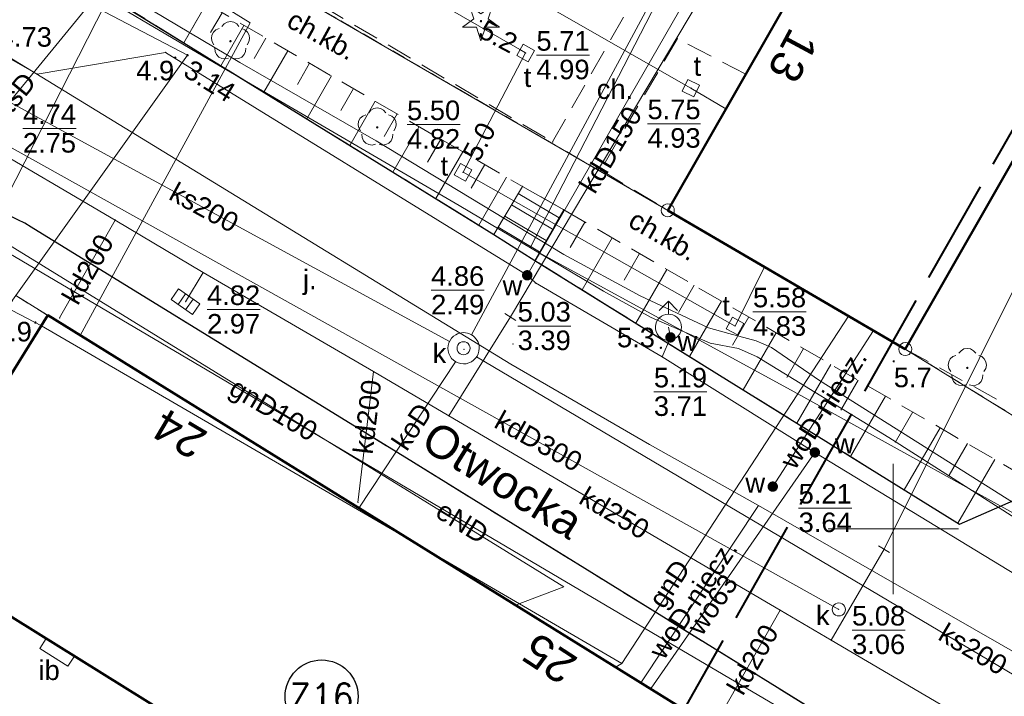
# Model space of a CAD drawing. Extents: x 5477758 to 5478338, y 5918296 to 5918502.
# Tile 53 of 138: x 5477916 to 5477954, y 5918394 to 5918420. Entities that reach past the tile are written whole.
import ezdxf
from ezdxf.enums import TextEntityAlignment as Align

# ---------------------------------------------------------------- set-up
doc = ezdxf.new("R2010")
doc.units = 0
doc.header["$PDSIZE"] = 0.75
for name, pattern in [('PRZER1-1', [2, 1, -1]), ('PRZER2-1', [3, 2, -1]), ('PRZER3-1', [4, 3, -1]), ('PRZER4-1', [5, 4, -1])]:
    doc.linetypes.add(name, pattern=pattern)
doc.layers.get('0').update_dxf_attribs({"linetype": 'CONTINUOUS', "lineweight": 13})
for name, color, linetype, lineweight in [('0_WSPÓŁRZĘDNE_ODNOŚNIKI', 6, 'CONTINUOUS', 15), ('GELULI_O', 7, 'PRZER3-1', 18), ('GEPADR_O', 236, 'CONTINUOUS', 18), ('GEPPGD', 7, 'CONTINUOUS', 18), ('GESBZO', 7, 'CONTINUOUS', 50), ('GESDZI', 7, 'CONTINUOUS', 18), ('GESUZY', 96, 'PRZER1-1', 18), ('GSLKRW', 7, 'CONTINUOUS', 25), ('GSPPRB', 7, 'CONTINUOUS', 20), ('GSPRDI', 96, 'CONTINUOUS', 18), ('GSPRDL', 96, 'CONTINUOUS', 18), ('GSPWPN', 7, 'CONTINUOUS', 13), ('GSPWPN_O', 7, 'CONTINUOUS', 13), ('GSSIIN', 7, 'CONTINUOUS', 18), ('GSSIIN_O', 7, 'CONTINUOUS', 18), ('GSSKOA', 7, 'PRZER3-1', 18), ('GSSKOA_O', 7, 'PRZER3-1', 18), ('GSSKOD', 7, 'PRZER2-1', 18), ('GSSKOD_O', 7, 'PRZER2-1', 18), ('GSSSCK', 7, 'CONTINUOUS', 18), ('GSSZSN', 7, 'PRZER2-1', 18), ('GTGTXT', 7, 'CONTINUOUS', 18), ('GULCPR', 212, 'CONTINUOUS', 18), ('GULEPR', 1, 'CONTINUOUS', 18), ('GULEPR_O', 1, 'CONTINUOUS', 18), ('GULGPR', 2, 'CONTINUOUS', 18), ('GULGPR_O', 2, 'CONTINUOUS', 18), ('GULKPR', 36, 'CONTINUOUS', 18), ('GULKPR_O', 36, 'CONTINUOUS', 18), ('GULTPR', 30, 'CONTINUOUS', 18), ('GULTPR_O', 30, 'CONTINUOUS', 18), ('GULWPR', 5, 'CONTINUOUS', 18), ('GULWPR_O', 5, 'CONTINUOUS', 18), ('GUPIKP', 7, 'CONTINUOUS', 18), ('GUPIWZ', 7, 'CONTINUOUS', 18), ('GUPIWZ_O', 7, 'CONTINUOUS', 18), ('GUPKKS', 36, 'CONTINUOUS', 18), ('GUPKSD', 36, 'CONTINUOUS', 18), ('GUPPRZ', 7, 'CONTINUOUS', 18), ('GUPPRZ_O', 7, 'CONTINUOUS', 18), ('GUPWDT', 5, 'CONTINUOUS', 18), ('GUPWZA', 5, 'CONTINUOUS', 18), ('GUPWZA_O', 5, 'CONTINUOUS', 18), ('GUPZCP', 7, 'CONTINUOUS', 18), ('GUSIKP', 7, 'CONTINUOUS', 18), ('zakres', 150, 'PRZER4-1', 50)]:
    doc.layers.add(name, color=color, linetype=linetype, lineweight=lineweight)
doc.styles.add('GEO-INFO', font='arial.ttf')
doc.styles.add('pktkecm$0$Punkty', font='simplex.shx', dxfattribs={"width": 0.8, "oblique": 10, "height": 1})
doc.styles.add('pktkecm$0$STANDARD', font='romans')
doc.dimstyles.new('pktkecm$0$ODNOŚNIKI', dxfattribs={"dimtxt": 17.5, "dimasz": 6, "dimexe": 7, "dimexo": 7, "dimgap": 7, "dimtad": 1, "dimtoh": 1, "dimdec": 0, "dimzin": 0, "dimdsep": 46, "dimtxsty": 'pktkecm$0$STANDARD', "dimblk": 'pktkecm$0$_Dot', "dimcen": 8, "dimdle": 7, "dimclrt": 2, "dimadec": 0, "dimazin": 0, "dimtfac": 1, "dimtdec": 0, "dimtofl": 0, "dimtmove": 0, "dimatfit": 3, "dimldrblk": 'pktkecm$0$_DotBlank', "dimfxl": 0, "dimtolj": 1, "dimtzin": 0, "dimarcsym": 0})

# ---------------------------------------------------------------- blocks, each defined once
blk = doc.blocks.new('POINT')
at = {"color": 0}
blk.add_point((0, 0), dxfattribs=at)
blk = doc.blocks.new('EPPGS')
at = {"color": 0}
blk.add_lwpolyline([(0, 0.5), (0.154508, 0.475528), (0.293893, 0.404508), (0.404508, 0.293893), (0.475528, 0.154508), (0.5, 0), (0.475528, -0.154508), (0.404508, -0.293893), (0.293893, -0.404508), (0.154508, -0.475528), (0, -0.5), (-0.154508, -0.475528), (-0.293893, -0.404508), (-0.404508, -0.293893), (-0.475528, -0.154508), (-0.5, 0), (-0.475528, 0.154508), (-0.404508, 0.293893), (-0.293893, 0.404508), (-0.154508, 0.475528)], close=True, dxfattribs=at)
blk = doc.blocks.new('EPPGN')
blk.add_hatch(color=0).paths.add_polyline_path([(0, -0.09), (0.027812, -0.085595), (0.052901, -0.072812), (0.072812, -0.052901), (0.085595, -0.027812), (0.09, 0), (0.085595, 0.027812), (0.072812, 0.052901), (0.052901, 0.072812), (0.027812, 0.085595), (0, 0.09), (-0.027812, 0.085595), (-0.052901, 0.072812), (-0.072812, 0.052901), (-0.085595, 0.027812), (-0.09, 0), (-0.085595, -0.027812), (-0.072812, -0.052901), (-0.052901, -0.072812), (-0.027812, -0.085595)])
blk = doc.blocks.new('SPDIP')
blk.add_hatch(color=0).paths.add_polyline_path([(0, -0.09), (0.027812, -0.085595), (0.052901, -0.072812), (0.072812, -0.052901), (0.085595, -0.027812), (0.09, 0), (0.085595, 0.027812), (0.072812, 0.052901), (0.052901, 0.072812), (0.027812, 0.085595), (0, 0.09), (-0.027812, 0.085595), (-0.052901, 0.072812), (-0.072812, 0.052901), (-0.085595, 0.027812), (-0.09, 0), (-0.085595, -0.027812), (-0.072812, -0.052901), (-0.052901, -0.072812), (-0.027812, -0.085595)])
at = {"color": 0}
blk.add_lwpolyline([(0.544942, 0.177062), (1.426676, -0.463555), (0.336792, -0.463555), (0, -1.500096), (-0.336792, -0.463555), (-1.426676, -0.463555), (-0.544942, 0.177062), (-0.881734, 1.213603), (0, 0.572986), (0.881734, 1.213603)], close=True, dxfattribs=at)
blk = doc.blocks.new('KOLO')
blk.add_hatch(color=0).paths.add_polyline_path([(-0.5, 0), (-0.482963, -0.12941), (-0.433013, -0.25), (-0.353553, -0.353553), (-0.25, -0.433013), (-0.12941, -0.482963), (0, -0.5), (0.12941, -0.482963), (0.25, -0.433013), (0.353553, -0.353553), (0.433013, -0.25), (0.482963, -0.12941), (0.5, 0), (0.482963, 0.12941), (0.433013, 0.25), (0.353553, 0.353553), (0.25, 0.433013), (0.12941, 0.482963), (0, 0.5), (-0.12941, 0.482963), (-0.25, 0.433013), (-0.353553, 0.353553), (-0.433013, 0.25), (-0.482963, 0.12941)])
blk = doc.blocks.new('OKRAG_PELNY')
at = {"color": 0}
blk.add_lwpolyline([(0, 0.5), (0.12941, 0.482963), (0.25, 0.433013), (0.353553, 0.353553), (0.433013, 0.25), (0.482963, 0.12941), (0.5, 0), (0.482963, -0.12941), (0.433013, -0.25), (0.353553, -0.353553), (0.25, -0.433013), (0.12941, -0.482963), (0, -0.5), (-0.12941, -0.482963), (-0.25, -0.433013), (-0.353553, -0.353553), (-0.433013, -0.25), (-0.482963, -0.12941), (-0.5, 0), (-0.482963, 0.12941), (-0.433013, 0.25), (-0.353553, 0.353553), (-0.25, 0.433013), (-0.12941, 0.482963)], close=True, dxfattribs=at)
blk = doc.blocks.new('KWADRAT_NIEPRZEZR')
at = {"color": 0}
blk.add_lwpolyline([(-0.5, -0.5), (0.5, -0.5), (0.5, 0.5), (-0.5, 0.5)], close=True, dxfattribs=at)
blk = doc.blocks.new('SPDLP')
blk.add_hatch(color=0).paths.add_polyline_path([(0, -0.09), (0.027812, -0.085595), (0.052901, -0.072812), (0.072812, -0.052901), (0.085595, -0.027812), (0.09, 0), (0.085595, 0.027812), (0.072812, 0.052901), (0.052901, 0.072812), (0.027812, 0.085595), (0, 0.09), (-0.027812, 0.085595), (-0.052901, 0.072812), (-0.072812, 0.052901), (-0.085595, 0.027812), (-0.09, 0), (-0.085595, -0.027812), (-0.072812, -0.052901), (-0.052901, -0.072812), (-0.027812, -0.085595)])
at = {"color": 0}
for points in [[(-1.271938, -0.268652), (-1.40916, -0.048001), (-1.462858, 0.20623), (-1.426585, 0.463525), (-1.304695, 0.693003), (-1.11182, 0.867117), (-0.871109, 0.964971)], [(-0.648554, 1.126667), (-0.481106, 1.325358), (-0.255912, 1.454989), (0, 1.5), (0.255912, 1.454989), (0.481106, 1.325358), (0.648554, 1.126667)], [(0.871109, 0.964971), (1.11182, 0.867117), (1.304695, 0.693003), (1.426585, 0.463525), (1.462858, 0.20623), (1.40916, -0.048001), (1.271938, -0.268652)], [(-0.137547, -1.292703), (-0.389802, -1.355024), (-0.648184, -1.327532), (-0.881678, -1.213525), (-1.062258, -1.026689), (-1.168249, -0.78945), (-1.186929, -0.530282)], [(1.186929, -0.530282), (1.168249, -0.78945), (1.062258, -1.026689), (0.881678, -1.213525), (0.648184, -1.327532), (0.389802, -1.355024), (0.137547, -1.292703)]]:
    blk.add_lwpolyline(points, dxfattribs=at)
blk = doc.blocks.new('SUUS02')
at = {"color": 0}
for points in [[(-0.707107, 1.292893), (0, 2), (0.707107, 1.292893)], [(0, 1), (0, 2)]]:
    blk.add_lwpolyline(points, dxfattribs=at)
blk.add_lwpolyline([(0, 1), (0.173648, 0.984808), (0.34202, 0.939693), (0.5, 0.866025), (0.642788, 0.766044), (0.766044, 0.642788), (0.866025, 0.5), (0.939693, 0.34202), (0.984808, 0.173648), (1, 0), (0.984808, -0.173648), (0.939693, -0.34202), (0.866025, -0.5), (0.75575, -0.654861), (0.618159, -0.786053), (0.458227, -0.888835), (0.281733, -0.959493), (0.095056, -0.995472), (-0.095056, -0.995472), (-0.281733, -0.959493), (-0.458227, -0.888835), (-0.618159, -0.786053), (-0.75575, -0.654861), (-0.866025, -0.5), (-0.945001, -0.327068), (-0.989821, -0.142315), (-0.998867, 0.047582), (-0.971812, 0.235759), (-0.909632, 0.415415), (-0.814576, 0.580057), (-0.690079, 0.723734), (-0.540641, 0.841254), (-0.371662, 0.928368), (-0.189251, 0.981929)], close=True, dxfattribs=at)
blk = doc.blocks.new('PION_C')
at = {"color": 0}
blk.add_lwpolyline([(0, 0.5), (0, -0.5)], dxfattribs=at)
blk = doc.blocks.new('SUUS05')
at = {"color": 0}
blk.add_lwpolyline([(0.5, -0.25), (-0.5, -0.25), (-0.5, 0.25), (0.5, 0.25)], close=True, dxfattribs=at)
for points in [[(-0.175, -0.25), (-0.175, 0.25)], [(0.175, -0.25), (0.175, 0.25)]]:
    blk.add_lwpolyline(points, dxfattribs=at)
blk = doc.blocks.new('pktkecm$0$_Dot')
at = {"color": 0, "linetype": 'ByBlock', "lineweight": -2}
blk.add_line((-0.5, 0), (-1, 0), dxfattribs=at)
at = {"color": 0, "linetype": 'ByBlock', "const_width": 0.5}
blk.add_lwpolyline([(-0.25, 0, 1), (0.25, 0, 1)], format="xyb", close=True, dxfattribs=at)
blk = doc.blocks.new('pktkecm$0$_DotBlank')
at = {"color": 0, "linetype": 'ByBlock', "lineweight": -2}
blk.add_line((-0.5, 0), (-1, 0), dxfattribs=at)
blk.add_circle((0, 0), 0.5, dxfattribs=at)
blk = doc.blocks.new('pktkecm$0$Punkt')
blk.add_point((0, 0))
at = {"style": 'pktkecm$0$STANDARD'}
blk.add_attdef('NR', (0.918, 1.118), '', height=1.75, dxfattribs=at)
at = {"style": 'pktkecm$0$STANDARD', "flags": 1}
for tag, p in [('WSPZ', (0.918, -3.048)), ('DATA', (0.918, -7.215))]:
    blk.add_attdef(tag, p, '', height=2.5, dxfattribs=at)

msp = doc.modelspace()

# ---------------------------------------------------------------- linework, layer by layer
at = {"color": 7, "linetype": 'Continuous', "lineweight": 13, "flags": 128}
for points in [[(5477950, 5918397.5), (5477950, 5918402.5)], [(5477947.5, 5918400), (5477952.5, 5918400)]]:
    msp.add_lwpolyline(points, dxfattribs=at)
at = {"layer": 'GESBZO', "color": 7, "linetype": 'Continuous', "lineweight": 50}
msp.add_lwpolyline([(5477947.596, 5918427.361), (5477964.141, 5918455.941), (5477973.257, 5918450.553), (5477957.124, 5918422.592), (5477958.789, 5918421.465), (5477950.46, 5918406.9), (5477941.35, 5918412.22), (5477949.411, 5918426.304)], close=True, dxfattribs=at)
for points in [[(5477911.982, 5918399.231), (5477917.56, 5918408.197), (5477972.897, 5918373.915)], [(5477967.119, 5918364.903), (5477911.982, 5918399.231)]]:
    msp.add_lwpolyline(points, dxfattribs=at)
at = {"layer": 'GESDZI', "color": 7, "linetype": 'Continuous', "lineweight": 18}
for points in [[(5477937.825, 5918494.464), (5477897.61, 5918435.89), (5477897.31, 5918433.06), (5477897.73, 5918431.34), (5477913.96, 5918422.85), (5477918.68, 5918425.35), (5477941.35, 5918412.22), (5477950.46, 5918406.9), (5477958.503, 5918401.94)], [(5477927.041, 5918302.392), (5477865.49, 5918345.57), (5477899.13, 5918390.84), (5477901.96, 5918388.82), (5477916.33, 5918408.95), (5477922.92, 5918418.17), (5477913.96, 5918422.85), (5477897.73, 5918431.34), (5477895.359, 5918432.58)], [(5477958.503, 5918401.94), (5477950.46, 5918406.9), (5477941.35, 5918412.22), (5477918.68, 5918425.35), (5477913.96, 5918422.85), (5477922.92, 5918418.17), (5477916.33, 5918408.95), (5477972.897, 5918373.915)], [(5477972.897, 5918373.915), (5477916.33, 5918408.95), (5477901.96, 5918388.82), (5477899.13, 5918390.84), (5477865.49, 5918345.57), (5477927.041, 5918302.392)]]:
    msp.add_lwpolyline(points, dxfattribs=at)
at = {"layer": 'GESUZY', "color": 96, "linetype": 'PRZER1-1', "lineweight": 18, "ltscale": 0.5}
for points in [[(5477958.503, 5918401.94), (5477950.46, 5918406.9), (5477941.35, 5918412.22), (5477918.68, 5918425.35), (5477913.96, 5918422.85), (5477897.73, 5918431.34), (5477897.31, 5918433.06), (5477897.61, 5918435.89), (5477937.825, 5918494.464)], [(5477937.825, 5918494.464), (5477897.61, 5918435.89), (5477897.31, 5918433.06), (5477897.73, 5918431.34), (5477913.96, 5918422.85), (5477918.68, 5918425.35), (5477941.35, 5918412.22), (5477950.46, 5918406.9), (5477958.503, 5918401.94)], [(5477927.041, 5918302.392), (5477865.49, 5918345.57), (5477899.13, 5918390.84), (5477901.96, 5918388.82), (5477916.33, 5918408.95), (5477972.897, 5918373.915)], [(5477972.897, 5918373.915), (5477916.33, 5918408.95), (5477901.96, 5918388.82), (5477899.13, 5918390.84), (5477865.49, 5918345.57), (5477927.041, 5918302.392)]]:
    msp.add_lwpolyline(points, dxfattribs=at)
at = {"layer": 'GSLKRW', "color": 7, "linetype": 'Continuous', "lineweight": 25}
for points in [[(5477920.002, 5918420.365), (5477922.774, 5918418.644), (5477934.671, 5918411.296), (5477936.246, 5918410.3), (5477952.54, 5918400.183)], [(5477974.636, 5918376.629), (5477959.233, 5918385.576), (5477951.149, 5918390.455), (5477931.59, 5918402.551), (5477916.923, 5918411.582)], [(5477952.54, 5918400.183), (5477955.756, 5918401.59), (5477958.309, 5918402.569), (5477959.059, 5918402.92)]]:
    msp.add_lwpolyline(points, dxfattribs=at)
msp.add_lwpolyline([(5477916.923, 5918411.582, 0.17002), (5477912.469, 5918412.502, 0.138117), (5477909.644, 5918410.498), (5477899.436, 5918396.65), (5477887.751, 5918381.183), (5477876.648, 5918366.683), (5477867.96, 5918355.16), (5477862.12, 5918347.42), (5477861.665, 5918346.805)], format="xyb", dxfattribs=at)
at = {"layer": 'GSPPRB', "color": 7, "linetype": 'Continuous', "lineweight": 20}
for p in [(5477941.721, 5918418.806), (5477922.774, 5918418.644), (5477917.15, 5918417.448), (5477943.582, 5918416.114), (5477936.925, 5918414.846), (5477938.77, 5918413.769), (5477935.768, 5918413.141), (5477937.354, 5918412.245), (5477920.145, 5918411.846), (5477934.671, 5918411.296), (5477936.246, 5918410.3), (5477945.066, 5918410.05), (5477923.516, 5918409.832), (5477936.272, 5918409.44), (5477917.56, 5918408.197), (5477918.009, 5918408.095), (5477948.29, 5918408.168), (5477918.802, 5918407.422), (5477949.238, 5918407.614), (5477941.139, 5918406.6), (5477930.059, 5918406.036), (5477932.951, 5918404.334), (5477929.457, 5918401.019), (5477929.495, 5918400.802), (5477952.54, 5918400.183), (5477935.499, 5918397.082), (5477945.657, 5918396.892), (5477947.622, 5918395.734), (5477939.344, 5918394.7), (5477940.313, 5918394.1), (5477940.715, 5918393.893)]:
    msp.add_point(p, dxfattribs=at)
at = {"layer": 'GSSIIN', "color": 7, "linetype": 'Continuous', "lineweight": 18}
msp.add_lwpolyline([(5477918.33, 5918394.733), (5477918.579, 5918395.124), (5477917.492, 5918395.801), (5477917.25, 5918395.421)], close=True, dxfattribs=at)
at = {"layer": 'GSSKOA', "color": 7, "linetype": 'PRZER3-1', "lineweight": 18, "ltscale": 0.5}
for points in [[(5477895.308, 5918432.497, 0.01241), (5477895.353, 5918432.004, 0.157577), (5477897.052, 5918428.743), (5477911.178, 5918420.326, 0.107372), (5477915.322, 5918419.772, 0.229991), (5477917.649, 5918421.865), (5477920.002, 5918420.365), (5477922.774, 5918418.644), (5477934.671, 5918411.296), (5477936.246, 5918410.3), (5477952.54, 5918400.183), (5477955.756, 5918401.59), (5477958.309, 5918402.569), (5477959.059, 5918402.92)], [(5477916.923, 5918411.582, 0.17002), (5477912.469, 5918412.502, 0.138117), (5477909.644, 5918410.498), (5477899.436, 5918396.65), (5477887.751, 5918381.183), (5477876.648, 5918366.683), (5477867.96, 5918355.16), (5477862.12, 5918347.42), (5477861.665, 5918346.805)]]:
    msp.add_lwpolyline(points, format="xyb", dxfattribs=at)
msp.add_lwpolyline([(5477974.636, 5918376.629), (5477959.233, 5918385.576), (5477951.149, 5918390.455), (5477931.59, 5918402.551), (5477916.923, 5918411.582)], dxfattribs=at)
at = {"layer": 'GSSKOD', "color": 7, "linetype": 'PRZER2-1', "lineweight": 18, "ltscale": 0.5}
for points in [[(5477963.369, 5918456.364), (5477953.957, 5918440.129), (5477943.324, 5918421.46), (5477943.065, 5918421.081), (5477945.62, 5918419.676), (5477944.34, 5918417.44), (5477941.721, 5918418.806)], [(5477926.742, 5918420.853), (5477936.925, 5918414.846)], [(5477936.925, 5918414.846), (5477939.806, 5918419.904)], [(5477941.721, 5918418.806), (5477938.77, 5918413.769)], [(5477938.77, 5918413.769), (5477941.353, 5918412.218), (5477950.459, 5918406.901), (5477954.279, 5918404.806)], [(5477937.354, 5918412.245), (5477935.768, 5918413.141)], [(5477917.56, 5918408.197), (5477911.982, 5918399.231), (5477905.919, 5918390.686), (5477904.995, 5918389.152), (5477904.268, 5918387.86), (5477908.39, 5918385.079), (5477911.285, 5918383.065), (5477912.686, 5918381.948), (5477913.664, 5918381.047)], [(5477972.895, 5918373.912), (5477917.56, 5918408.197)]]:
    msp.add_lwpolyline(points, dxfattribs=at)
msp.add_lwpolyline([(5477909.644, 5918410.498, -0.138117), (5477912.469, 5918412.502, -0.17002), (5477916.923, 5918411.582), (5477931.59, 5918402.551), (5477951.149, 5918390.455), (5477959.233, 5918385.576), (5477974.636, 5918376.629)], format="xyb", dxfattribs=at)
at = {"layer": 'GSSSCK', "color": 7, "linetype": 'Continuous', "lineweight": 18}
for points in [[(5477922.774, 5918418.644), (5477920.002, 5918420.365), (5477922.319, 5918424.276), (5477923.675, 5918423.54), (5477922.234, 5918420.976), (5477923.641, 5918420.151)], [(5477936.246, 5918410.3), (5477934.671, 5918411.296), (5477935.768, 5918413.141), (5477937.354, 5918412.245)]]:
    msp.add_lwpolyline(points, close=True, dxfattribs=at)
at = {"layer": 'GSSSCK', "color": 7, "linetype": 'Continuous', "lineweight": 18, "flags": 128}
for points in [[(5477935.603, 5918412.863), (5477937.174, 5918411.929)], [(5477935.347, 5918412.434), (5477936.926, 5918411.494)], [(5477935.092, 5918412.004), (5477936.679, 5918411.06)], [(5477934.836, 5918411.574), (5477936.431, 5918410.625)]]:
    msp.add_lwpolyline(points, dxfattribs=at)
at = {"layer": 'GSSZSN', "color": 7, "linetype": 'PRZER2-1', "lineweight": 18, "ltscale": 0.5}
for points in [[(5477935.768, 5918413.141), (5477934.671, 5918411.296), (5477922.774, 5918418.644), (5477923.641, 5918420.151)], [(5477923.641, 5918420.151), (5477935.768, 5918413.141)], [(5477955.756, 5918401.59), (5477952.54, 5918400.183), (5477936.246, 5918410.3), (5477937.354, 5918412.245)], [(5477937.354, 5918412.245), (5477955.756, 5918401.59)]]:
    msp.add_lwpolyline(points, dxfattribs=at)
at = {"layer": 'GSSZSN', "color": 7, "linetype": 'Continuous', "lineweight": 18, "flags": 128}
for points in [[(5477924.245, 5918419.802), (5477923.805, 5918419.04)], [(5477925.085, 5918419.316), (5477924.191, 5918417.769)], [(5477925.925, 5918418.831), (5477925.47, 5918418.045)], [(5477926.764, 5918418.345), (5477925.842, 5918416.749)], [(5477927.604, 5918417.86), (5477927.136, 5918417.049)], [(5477928.444, 5918417.374), (5477927.494, 5918415.729)], [(5477929.284, 5918416.889), (5477928.802, 5918416.054)], [(5477930.124, 5918416.403), (5477929.145, 5918414.709)], [(5477930.964, 5918415.918), (5477930.468, 5918415.058)], [(5477931.804, 5918415.432), (5477930.797, 5918413.689)], [(5477932.644, 5918414.947), (5477932.133, 5918414.063)], [(5477933.484, 5918414.461), (5477932.448, 5918412.669)], [(5477934.324, 5918413.976), (5477933.799, 5918413.067)], [(5477935.164, 5918413.49), (5477934.1, 5918411.649)], [(5477938.167, 5918411.774), (5477937.599, 5918410.793)], [(5477939.216, 5918411.167), (5477938.061, 5918409.173)], [(5477940.264, 5918410.56), (5477939.677, 5918409.547)], [(5477941.312, 5918409.953), (5477940.12, 5918407.894)], [(5477942.361, 5918409.346), (5477941.756, 5918408.3)], [(5477943.409, 5918408.739), (5477942.18, 5918406.615)], [(5477944.458, 5918408.132), (5477943.834, 5918407.054)], [(5477945.506, 5918407.524), (5477944.24, 5918405.337)], [(5477946.555, 5918406.917), (5477945.912, 5918405.807)], [(5477947.603, 5918406.31), (5477946.299, 5918404.058)], [(5477948.652, 5918405.703), (5477947.99, 5918404.561)], [(5477949.7, 5918405.096), (5477948.359, 5918402.779)], [(5477950.749, 5918404.489), (5477950.069, 5918403.314)], [(5477951.797, 5918403.882), (5477950.418, 5918401.501)], [(5477952.846, 5918403.275), (5477952.147, 5918402.068)], [(5477953.894, 5918402.668), (5477952.478, 5918400.222)]]:
    msp.add_lwpolyline(points, dxfattribs=at)
at = {"layer": 'GULCPR', "color": 212, "linetype": 'Continuous', "lineweight": 18}
msp.add_lwpolyline([(5477918.802, 5918407.422), (5477925.327, 5918419.408), (5477916.527, 5918424.87), (5477923.325, 5918438.156)], dxfattribs=at)
at = {"layer": 'GULEPR', "color": 1, "linetype": 'Continuous', "lineweight": 18}
for points in [[(5477956.997, 5918399.286), (5477946.078, 5918405.328), (5477936.07, 5918410.789), (5477942.415, 5918423.098), (5477922.29, 5918434.078), (5477912.965, 5918439.958), (5477903.098, 5918445.156)], [(5477957.09, 5918399.45), (5477955.548, 5918400.414), (5477947.165, 5918405.69), (5477945.326, 5918406.96), (5477944.742, 5918407.21), (5477944.409, 5918407.308), (5477943.687, 5918407.502), (5477942.91, 5918407.71), (5477940.285, 5918408.946), (5477937.356, 5918410.529), (5477930.158, 5918414.889), (5477924.924, 5918417.889), (5477918.703, 5918421.594), (5477904.953, 5918430.272), (5477898.015, 5918434.574), (5477896.72, 5918434.791)], [(5477956.855, 5918399.036), (5477949.833, 5918403.508), (5477944.777, 5918406.603), (5477944.059, 5918406.92), (5477942.974, 5918407.121), (5477940.705, 5918408.105), (5477938.886, 5918409.123), (5477933.346, 5918412.411), (5477923.958, 5918417.873), (5477918.134, 5918421.314), (5477906.504, 5918428.715), (5477897.757, 5918434.117), (5477896.584, 5918434.328), (5477896.452, 5918434.356)], [(5477935.499, 5918397.082), (5477937.361, 5918397.785), (5477912.983, 5918412.792), (5477909.758, 5918408.797), (5477894.703, 5918390.505), (5477886.307, 5918389.031), (5477885.058, 5918389.937)]]:
    msp.add_lwpolyline(points, dxfattribs=at)
at = {"layer": 'GULGPR', "color": 2, "linetype": 'Continuous', "lineweight": 18}
for points in [[(5477891.124, 5918425.698), (5477899.646, 5918420.458), (5477911.206, 5918413.431), (5477941.239, 5918395.738), (5477961.161, 5918384.007), (5477967.774, 5918379.961), (5477974.238, 5918376.007)], [(5477901.196, 5918416.209), (5477917.311, 5918407.797), (5477931.878, 5918399.322), (5477939.588, 5918394.835)], [(5477939.588, 5918394.835), (5477948.29, 5918408.168)], [(5477939.588, 5918394.835), (5477939.344, 5918394.7)]]:
    msp.add_lwpolyline(points, dxfattribs=at)
at = {"layer": 'GULKPR', "color": 36, "linetype": 'Continuous', "lineweight": 18}
for points in [[(5477949.403, 5918436.363), (5477933.821, 5918407.446)], [(5477942.967, 5918420.979), (5477935.307, 5918408.134)], [(5477960.59, 5918421.133), (5477949.647, 5918399.225)], [(5477932.971, 5918407.191), (5477913.191, 5918417.939)], [(5477956.789, 5918390.358), (5477947.622, 5918395.734), (5477945.657, 5918396.892), (5477932.951, 5918404.334), (5477930.059, 5918406.036), (5477923.516, 5918409.832), (5477920.145, 5918411.846), (5477914.819, 5918414.967), (5477910.792, 5918417.059)], [(5477947.913, 5918396.914), (5477915.758, 5918414.847)], [(5477918.009, 5918408.095), (5477920.145, 5918411.846)], [(5477922.841, 5918408.715), (5477923.516, 5918409.832)], [(5477935.307, 5918408.134), (5477932.951, 5918404.334)], [(5477961.729, 5918390.199), (5477934.013, 5918406.601)], [(5477929.495, 5918400.802), (5477933.207, 5918406.415)], [(5477929.457, 5918401.019), (5477930.059, 5918406.036)], [(5477949.647, 5918399.225), (5477947.622, 5918395.734)], [(5477943.199, 5918392.533), (5477945.657, 5918396.892)]]:
    msp.add_lwpolyline(points, dxfattribs=at)
at = {"layer": 'GULTPR', "color": 30, "linetype": 'Continuous', "lineweight": 18}
for points in [[(5477908.029, 5918406.56), (5477924.72, 5918426.924)], [(5477924.72, 5918426.924), (5477942.238, 5918416.91), (5477943.582, 5918416.114)], [(5477922.67, 5918425.86), (5477922.52, 5918425.566), (5477912.874, 5918406.653), (5477912.76, 5918406.43), (5477912.639, 5918406.211), (5477904.061, 5918390.689), (5477903.94, 5918390.47), (5477913.569, 5918382.272), (5477913.76, 5918382.11), (5477913.65, 5918381.879), (5477908.41, 5918370.85), (5477908.262, 5918370.649), (5477904.55, 5918365.6), (5477904.751, 5918365.452), (5477947.345, 5918334.06)], [(5477922.67, 5918425.86), (5477935.673, 5918418.385), (5477935.89, 5918418.26), (5477933.606, 5918413.902), (5477933.49, 5918413.68), (5477943.93, 5918407.78), (5477945.066, 5918410.05)]]:
    msp.add_lwpolyline(points, dxfattribs=at)
at = {"layer": 'GULWPR', "color": 5, "linetype": 'Continuous', "lineweight": 18}
for points in [[(5477935.954, 5918409.731), (5477951.031, 5918435.946), (5477952.118, 5918435.312)], [(5477894.488, 5918431.165), (5477897.208, 5918429.641), (5477922.238, 5918414.33), (5477935.328, 5918406.317), (5477940.653, 5918403.243), (5477944.829, 5918400.897), (5477958.681, 5918392.967)], [(5477955.968, 5918397.472), (5477946.993, 5918402.936), (5477941.139, 5918406.6), (5477936.272, 5918409.44), (5477935.954, 5918409.731), (5477922.073, 5918418.277), (5477917.15, 5918417.448), (5477915.953, 5918418.122), (5477894.353, 5918430.945)], [(5477941.139, 5918406.6), (5477941.452, 5918407.348), (5477941.374, 5918407.739)], [(5477945.378, 5918401.625), (5477949.238, 5918407.614)], [(5477946.993, 5918402.936), (5477940.715, 5918393.893)], [(5477944.829, 5918400.897), (5477940.313, 5918394.1)]]:
    msp.add_lwpolyline(points, dxfattribs=at)
at = {"layer": 'GUPPRZ_O', "color": 30, "linetype": 'Continuous', "lineweight": 9, "flags": 128}
for points in [[(5477936.308, 5918418.172), (5477938.347, 5918418.172)], [(5477931.343, 5918415.509), (5477933.382, 5918415.509)], [(5477940.57, 5918415.545), (5477942.608, 5918415.545)], [(5477944.619, 5918408.33), (5477946.657, 5918408.33)]]:
    msp.add_lwpolyline(points, dxfattribs=at)
at = {"layer": 'GUPPRZ_O', "color": 36, "linetype": 'Continuous', "lineweight": 9, "flags": 128}
for points in [[(5477916.6, 5918415.359), (5477918.638, 5918415.359)], [(5477932.266, 5918409.155), (5477934.304, 5918409.155)], [(5477923.668, 5918408.418), (5477925.706, 5918408.418)], [(5477948.421, 5918396.124), (5477950.459, 5918396.124)]]:
    msp.add_lwpolyline(points, dxfattribs=at)
at = {"layer": 'GUPPRZ_O', "color": 5, "linetype": 'Continuous', "lineweight": 9, "flags": 128}
for points in [[(5477935.588, 5918407.783), (5477937.627, 5918407.783)], [(5477940.815, 5918405.259), (5477942.853, 5918405.259)], [(5477946.37, 5918400.803), (5477948.408, 5918400.803)]]:
    msp.add_lwpolyline(points, dxfattribs=at)
at = {"layer": 'GUSIKP', "color": 36, "linetype": 'Continuous', "lineweight": 18}
msp.add_lwpolyline([(5477934.112, 5918406.931, 0.57735), (5477933.212, 5918407.451, 1.732051)], format="xyb", close=True, dxfattribs=at)
at = {"layer": 'zakres', "linetype": 'PRZER4-1', "lineweight": 40}
msp.add_lwpolyline([(5477963.54, 5918377.848), (5477941.504, 5918392.244), (5477979.546, 5918459.295), (5477938.033, 5918482.848), (5477904.167, 5918427.813), (5477915.775, 5918420.837), (5477872.982, 5918351.171), (5477887.852, 5918340.978), (5477923.836, 5918315.921)], close=True, dxfattribs=at)

# ---------------------------------------------------------------- block references
at = {"layer": '0_WSPÓŁRZĘDNE_ODNOŚNIKI', "lineweight": -3}
ref = msp.add_blockref('pktkecm$0$Punkt', (5477927.934, 5918376.771), dxfattribs=dict(at, xscale=1.200000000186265))
ref.add_attrib('PUNKT', 'Z16', dxfattribs={"layer": '0', "height": 1, "style": 'pktkecm$0$Punkty', "oblique": 0.0012, "width": 0.96}).set_placement((5477928.064, 5918393.575), align=Align.MIDDLE_CENTER)
at = {"layer": 'GEPPGD', "color": 7, "lineweight": 18, "xscale": 0.5, "yscale": 0.5}
for name, p in [('EPPGN', (5477922.92, 5918418.17)), ('EPPGS', (5477941.35, 5918412.22)), ('EPPGS', (5477950.46, 5918406.9))]:
    msp.add_blockref(name, p, dxfattribs=at)
at = {"layer": 'GSPRDI', "color": 96, "lineweight": 18, "xscale": 0.5, "yscale": 0.5}
msp.add_blockref('SPDIP', (5477934.18, 5918419.477), dxfattribs=at)
at = {"layer": 'GSPRDL', "color": 96, "lineweight": 18, "xscale": 0.5, "yscale": 0.5}
for p in [(5477924.565, 5918418.708), (5477930.198, 5918415.404), (5477952.844, 5918406.176)]:
    msp.add_blockref('SPDLP', p, dxfattribs=at)
at = {"layer": 'GSPWPN', "color": 7, "lineweight": 13, "xscale": 0.09, "yscale": 0.09}
for p in [(5477922.443, 5918418.077), (5477917.079, 5918407.918), (5477941.085, 5918406.95), (5477950.018, 5918406.43)]:
    msp.add_blockref('KOLO', p, dxfattribs=at)
at = {"layer": 'GTGTXT', "color": 7, "lineweight": 18}
msp.add_blockref('POINT', (5477935.412, 5918407.093), dxfattribs=at)
at = {"layer": 'GUPIKP', "color": 30, "lineweight": 18, "xscale": 0.5, "yscale": 0.5}
for p in [(5477935.89, 5918418.26), (5477942.238, 5918416.91), (5477933.49, 5918413.68), (5477943.93, 5918407.78)]:
    msp.add_blockref('POINT', p, dxfattribs=at)
at = {"layer": 'GUPIWZ', "color": 7, "lineweight": 18, "xscale": 0.5, "yscale": 0.5}
for p, rotation in [((5477935.89, 5918418.26), 240.8090325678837), ((5477942.238, 5918416.91), 334.0389478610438), ((5477933.49, 5918413.68), 330.3715580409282), ((5477943.93, 5918407.78), 61.25301717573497)]:
    msp.add_blockref('KWADRAT_NIEPRZEZR', p, dxfattribs=dict(at, rotation=rotation))
for p in [(5477933.512, 5918406.931), (5477947.913, 5918396.914)]:
    msp.add_blockref('OKRAG_PELNY', p, dxfattribs=at)
at = {"layer": 'GUPKKS', "color": 36, "lineweight": 18, "rotation": 324.7936430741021}
msp.add_blockref('SUUS05', (5477922.841, 5918408.715), dxfattribs=at)
at = {"layer": 'GUPKSD', "color": 36, "lineweight": 18, "xscale": 0.5, "yscale": 0.5}
msp.add_blockref('POINT', (5477947.913, 5918396.914), dxfattribs=at)
at = {"layer": 'GUPPRZ', "color": 30, "lineweight": 18}
for p in [(5477935.673, 5918418.385), (5477935.89, 5918418.26), (5477942.238, 5918416.91), (5477933.606, 5918413.902), (5477933.49, 5918413.68), (5477943.93, 5918407.78)]:
    msp.add_blockref('POINT', p, dxfattribs=at)
at = {"layer": 'GUPPRZ', "color": 5, "lineweight": 18}
for p in [(5477922.073, 5918418.277), (5477935.954, 5918409.731), (5477941.452, 5918407.348), (5477946.993, 5918402.936)]:
    msp.add_blockref('POINT', p, dxfattribs=at)
at = {"layer": 'GUPPRZ', "color": 36, "lineweight": 18}
for p in [(5477922.841, 5918408.715), (5477933.522, 5918406.891), (5477947.913, 5918396.914)]:
    msp.add_blockref('POINT', p, dxfattribs=at)
at = {"layer": 'GUPWDT', "color": 5, "lineweight": 18, "xscale": 0.5, "yscale": 0.5}
msp.add_blockref('SUUS02', (5477941.374, 5918407.739), dxfattribs=at)
at = {"layer": 'GUPWZA', "color": 5, "lineweight": 18, "xscale": 0.4, "yscale": 0.4}
for p, rotation in [((5477935.954, 5918409.731), 148.0375237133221), ((5477941.452, 5918407.348), 248.0736012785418), ((5477946.993, 5918402.936), 328.4388467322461)]:
    msp.add_blockref('KOLO', p, dxfattribs=dict(at, rotation=rotation))
msp.add_blockref('KOLO', (5477945.378, 5918401.625), dxfattribs=at)
at = {"layer": 'GUPZCP', "color": 7, "lineweight": 18, "xscale": 0.5, "yscale": 0.5}
for p, rotation in [((5477935.307, 5918408.134), 238.2020996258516), ((5477949.647, 5918399.225), 239.892421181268)]:
    msp.add_blockref('PION_C', p, dxfattribs=dict(at, rotation=rotation))

# ---------------------------------------------------------------- texts
at = {"layer": 'GELULI_O', "color": 7, "linetype": 'Continuous', "lineweight": 0, "style": 'GEO-INFO'}
msp.add_text('Otwocka', height=1.25, rotation=328.1726, dxfattribs=at).set_placement((5477935.019, 5918401.884), align=Align.MIDDLE_CENTER)
at = {"layer": 'GEPADR_O', "color": 236, "linetype": 'Continuous', "lineweight": 0, "style": 'GEO-INFO'}
for s, rotation, p in [('13', 241.7231, (5477947.169, 5918418.703)), ('24', 149.3499, (5477923.121, 5918402.609)), ('25', 146.9485, (5477937.276, 5918393.974))]:
    msp.add_text(s, height=1.25, rotation=rotation, dxfattribs=at).set_placement(p, align=Align.TOP_LEFT)
at = {"layer": 'GSPWPN_O', "color": 7, "linetype": 'Continuous', "lineweight": 0, "style": 'GEO-INFO'}
for s, p in [('4.9', (5477920.95, 5918417.208)), ('4.9', (5477915.488, 5918407.195)), ('5.3', (5477939.399, 5918406.968)), ('5.7', (5477950.023, 5918405.437))]:
    msp.add_text(s, height=0.75, dxfattribs=at).set_placement(p)
at = {"layer": 'GSSIIN_O', "color": 7, "linetype": 'Continuous', "lineweight": 0, "style": 'GEO-INFO'}
msp.add_text('ib', height=0.75, dxfattribs=at).set_placement((5477917.608, 5918394.596), align=Align.MIDDLE)
at = {"layer": 'GSSKOA_O', "color": 7, "linetype": 'Continuous', "lineweight": 0, "style": 'GEO-INFO'}
msp.add_text('j.', height=0.75, dxfattribs=at).set_placement((5477927.61, 5918409.479), align=Align.MIDDLE)
at = {"layer": 'GSSKOD_O', "color": 7, "linetype": 'Continuous', "lineweight": 0, "style": 'GEO-INFO'}
for rotation, p in [(331.167, (5477928.08, 5918418.962)), (330.3128, (5477941.183, 5918411.279))]:
    msp.add_text('ch.kb.', height=0.75, rotation=rotation, dxfattribs=at).set_placement(p, align=Align.MIDDLE)
msp.add_text('ch.', height=0.75, dxfattribs=at).set_placement((5477939.323, 5918416.884), align=Align.MIDDLE)
at = {"layer": 'GULEPR_O', "color": 1, "linetype": 'Continuous', "lineweight": 0, "style": 'GEO-INFO'}
msp.add_text('eND', height=0.75, rotation=328.3831, dxfattribs=at).set_placement((5477933.464, 5918400.265), align=Align.MIDDLE_CENTER)
at = {"layer": 'GULGPR_O', "color": 2, "linetype": 'Continuous', "lineweight": 0, "style": 'GEO-INFO'}
msp.add_text('gnD100', height=0.75, rotation=329.4966, dxfattribs=at).set_placement((5477926.223, 5918404.585), align=Align.MIDDLE_CENTER)
msp.add_text('gnD', height=0.75, rotation=56.8675, dxfattribs=at).set_placement((5477941.504, 5918397.835), align=Align.MIDDLE)
at = {"layer": 'GULKPR_O', "color": 36, "linetype": 'Continuous', "lineweight": 0, "style": 'GEO-INFO'}
for s, rotation, p in [('kdD150', 59.1894, (5477939.137, 5918414.556)), ('kd200', 60.3399, (5477919.077, 5918409.971)), ('kd200', 83.1651, (5477929.8, 5918404.302)), ('kdD300', 330.851, (5477936.399, 5918403.385)), ('kd200', 60.5831, (5477944.594, 5918395.002))]:
    msp.add_text(s, height=0.75, rotation=rotation, dxfattribs=at).set_placement(p, align=Align.MIDDLE)
for s, rotation, p in [('ks200', 331.4802, (5477923.558, 5918412.333)), ('koD', 56.5207, (5477931.532, 5918403.928)), ('kd250', 329.6432, (5477939.304, 5918400.613)), ('ks200', 329.3843, (5477953.066, 5918395.394))]:
    msp.add_text(s, height=0.75, rotation=rotation, dxfattribs=at).set_placement(p, align=Align.MIDDLE_CENTER)
at = {"layer": 'GULTPR_O', "color": 30, "linetype": 'Continuous', "lineweight": 0, "style": 'GEO-INFO'}
msp.add_text('tsD', height=0.75, rotation=50.6611, dxfattribs=at).set_placement((5477916.374, 5918416.742), align=Align.MIDDLE)
at = {"layer": 'GULWPR_O', "color": 5, "linetype": 'Continuous', "lineweight": 0, "style": 'GEO-INFO'}
for s, rotation, p in [('woD-niecz.', 57.1938, (5477947.308, 5918404.619)), ('woD-niecz.', 56.3962, (5477942.308, 5918397.314)), ('wo63', 55.2334, (5477943.059, 5918397.101))]:
    msp.add_text(s, height=0.75, rotation=rotation, dxfattribs=at).set_placement(p, align=Align.MIDDLE)
at = {"layer": 'GUPIWZ_O', "color": 7, "linetype": 'Continuous', "lineweight": 0, "style": 'GEO-INFO'}
for s, p in [('t', (5477942.627, 5918417.38)), ('t', (5477936.111, 5918416.952)), ('t', (5477932.921, 5918413.552)), ('t', (5477943.731, 5918408.187)), ('k', (5477932.848, 5918406.361)), ('k', (5477947.559, 5918396.312))]:
    msp.add_text(s, height=0.75, dxfattribs=at).set_placement(p, align=Align.RIGHT)
at = {"layer": 'GUPPRZ_O', "color": 30, "linetype": 'Continuous', "lineweight": 0, "style": 'GEO-INFO'}
for s, rotation, p in [('5.2', 332.1176, (5477934.2, 5918419.232)), ('5.0', 61.7741, (5477933.763, 5918414.219))]:
    msp.add_text(s, height=0.75, rotation=rotation, dxfattribs=at).set_placement(p, align=Align.MIDDLE_LEFT)
at = {"layer": 'GUPPRZ_O', "color": 5, "linetype": 'Continuous', "lineweight": 0, "style": 'GEO-INFO'}
msp.add_text('4.73', height=0.75, dxfattribs=at).set_placement((5477915.674, 5918418.872), align=Align.MIDDLE_LEFT)
at = {"layer": 'GUPPRZ_O', "color": 30, "linetype": 'Continuous', "lineweight": 0, "style": 'GEO-INFO'}
for s, p in [('5.71', (5477936.308, 5918418.344)), ('4.99', (5477936.308, 5918417.249)), ('5.50', (5477931.343, 5918415.682)), ('5.75', (5477940.57, 5918415.718)), ('4.82', (5477931.343, 5918414.587)), ('4.93', (5477940.57, 5918414.623)), ('5.58', (5477944.619, 5918408.503)), ('4.83', (5477944.619, 5918407.408))]:
    msp.add_text(s, height=0.75, dxfattribs=at).set_placement(p)
at = {"layer": 'GUPPRZ_O', "color": 5, "linetype": 'Continuous', "lineweight": 0, "style": 'GEO-INFO'}
msp.add_text('3.14', height=0.75, rotation=328.38, dxfattribs=at).set_placement((5477924.64, 5918416.651), align=Align.MIDDLE_RIGHT)
at = {"layer": 'GUPPRZ_O', "color": 36, "linetype": 'Continuous', "lineweight": 0, "style": 'GEO-INFO'}
for s, p in [('4.74', (5477916.6, 5918415.531)), ('2.75', (5477916.6, 5918414.436)), ('4.86', (5477932.266, 5918409.327)), ('4.82', (5477923.668, 5918408.59)), ('2.49', (5477932.266, 5918408.232)), ('2.97', (5477923.668, 5918407.495)), ('5.08', (5477948.421, 5918396.297)), ('3.06', (5477948.421, 5918395.202))]:
    msp.add_text(s, height=0.75, dxfattribs=at).set_placement(p)
at = {"layer": 'GUPPRZ_O', "color": 5, "linetype": 'Continuous', "lineweight": 0, "style": 'GEO-INFO'}
for s, p in [('5.03', (5477935.588, 5918407.956)), ('3.39', (5477935.588, 5918406.861)), ('5.19', (5477940.815, 5918405.431)), ('3.71', (5477940.815, 5918404.336)), ('5.21', (5477946.37, 5918400.975)), ('3.64', (5477946.37, 5918399.88))]:
    msp.add_text(s, height=0.75, dxfattribs=at).set_placement(p)
at = {"layer": 'GUPWZA_O', "color": 5, "linetype": 'Continuous', "lineweight": 0, "style": 'GEO-INFO'}
for p in [(5477935.766, 5918408.964), (5477942.481, 5918406.822), (5477948.518, 5918402.901), (5477945.083, 5918401.389)]:
    msp.add_text('w', height=0.75, dxfattribs=at).set_placement(p, align=Align.RIGHT)

# ---------------------------------------------------------------- leaders
at = {"layer": '0_WSPÓŁRZĘDNE_ODNOŚNIKI', "lineweight": -3}
msp.add_leader([(5477928.064, 5918393.575), (5477927.934, 5918376.771)], dimstyle='pktkecm$0$ODNOŚNIKI', override={"dimasz": 2.8}, dxfattribs=at)

doc.saveas('drawing.dxf')
